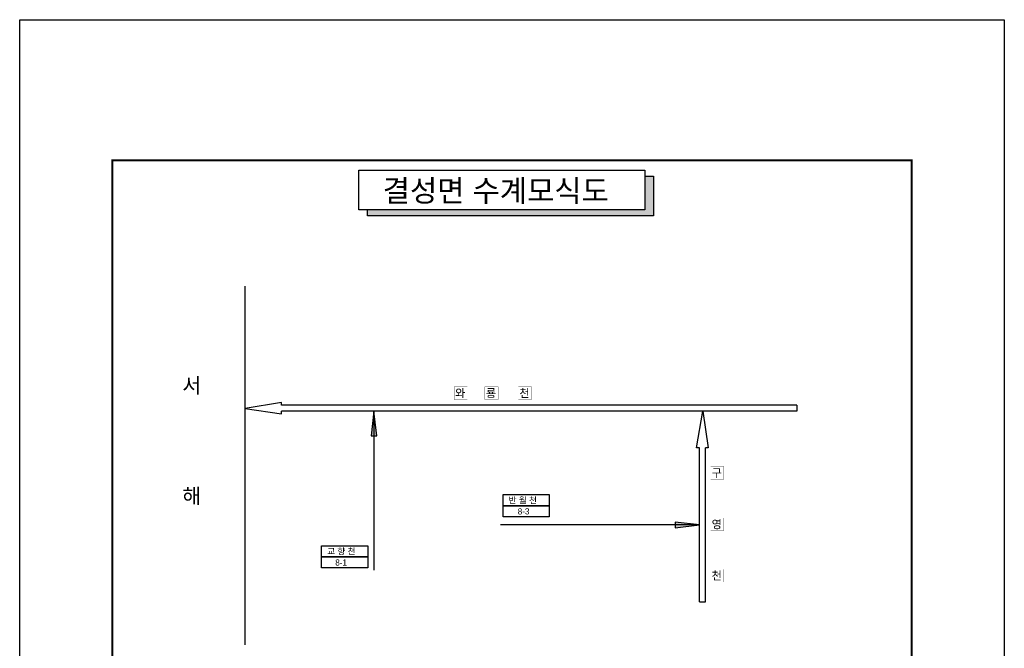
# Model space of a CAD drawing. Header units: millimetres. Extents: x 86260 to 374702, y -67927 to -24417.
# Tile 14 of 19: x 270865 to 295772, y -43671 to -27781. Entities that reach past the tile are written whole.
import ezdxf

# ---------------------------------------------------------------- set-up
doc = ezdxf.new("R2010")
doc.units = ezdxf.units.MM
doc.layers.get('DEFPOINTS').update_dxf_attribs({"color": 60})
for name, color, linetype in [('계획', 1, 'Continuous'), ('국가하천', 5, 'Continuous'), ('금회하천', 20, 'Continuous'), ('지방2급하천', 4, 'Continuous'), ('하천명', 7, 'Continuous')]:
    doc.layers.add(name, color=color, linetype=linetype)
doc.styles.add('한글', font='Dotum.ttf')

msp = doc.modelspace()

# ---------------------------------------------------------------- hatches: boundary and pattern name
at = {"layer": '계획'}
msp.add_hatch(color=0, dxfattribs=at).paths.add_polyline_path([(286896, -31737), (286675, -31737), (286675, -32586), (279661, -32586), (279661, -32739), (286896, -32739)])
at = {"layer": '금회하천'}
h = msp.add_hatch(color=256, dxfattribs=at)
h.paths.add_polyline_path([(279755, -38299), (279823, -38299), (279823, -37681)])
h.paths.add_polyline_path([(279823, -37681), (279823, -38299), (279900, -38299)])
h = msp.add_hatch(color=256, dxfattribs=at)
h.paths.add_polyline_path([(287442, -40484), (287442, -40552), (288060, -40552)])
h.paths.add_polyline_path([(288060, -40552), (287442, -40552), (287442, -40628)])

# ---------------------------------------------------------------- linework, layer by layer
for const_width in [50, 30]:
    msp.add_lwpolyline([(273205, -31333), (293432, -31333), (293432, -59976), (273205, -59976)], close=True, dxfattribs=dict(const_width=const_width))
for points in [[(283091, -39787), (284262, -39787), (284262, -40068), (283091, -40068)], [(283091, -40068), (284262, -40068), (284262, -40348), (283091, -40348)], [(278500, -41079), (279671, -41079), (279671, -41359), (278500, -41359)], [(278500, -41359), (279671, -41359), (279671, -41640), (278500, -41640)]]:
    msp.add_lwpolyline(points, close=True)
at = {"layer": 'DEFPOINTS', "color": 62}
msp.add_lwpolyline([(270865, -27781), (295772, -27781), (295772, -62317), (270865, -62317)], close=True, dxfattribs=at)
at = {"layer": '계획', "color": 0}
msp.add_lwpolyline([(279441, -31585), (286675, -31585), (286675, -32586), (279441, -32586)], close=True, dxfattribs=at)
msp.add_lwpolyline([(286675, -31737), (286896, -31737), (286896, -32739), (279661, -32739), (279661, -32586)], dxfattribs=at)
at = {"layer": '국가하천'}
msp.add_line((276568, -43585), (276568, -34517), dxfattribs=at)
at = {"layer": '금회하천'}
for points in [[(279823, -37681), (279755, -38299), (279900, -38299), (279823, -37681)], [(279823, -37681), (279823, -41694)], [(288060, -40552), (283025, -40552)], [(288060, -40552), (287442, -40484), (287442, -40628), (288060, -40552)]]:
    msp.add_lwpolyline(points, dxfattribs=at)
at = {"layer": '지방2급하천'}
for p, q in [((290528, -37526), (290528, -37681)), ((288060, -42499), (288215, -42499))]:
    msp.add_line(p, q, dxfattribs=at)
for points in [[(277491, -37526), (277491, -37454), (276568, -37608)], [(276568, -37608), (277491, -37748), (277491, -37681)], [(290528, -37526), (277491, -37526)], [(290528, -37681), (277491, -37681)], [(288060, -38604), (287988, -38604), (288142, -37681)], [(288142, -37681), (288282, -38604), (288215, -38604)], [(288060, -42499), (288060, -38604)], [(288215, -42499), (288215, -38604)]]:
    msp.add_lwpolyline(points, dxfattribs=at)
at = {"layer": '하천명', "const_width": 5.27}
for points in [[(281854, -37061), (282188, -37061), (282188, -37381), (281854, -37381)], [(282633, -37061), (282966, -37061), (282966, -37381), (282633, -37381)], [(283479, -37061), (283813, -37061), (283813, -37381), (283479, -37381)], [(288343, -39077), (288677, -39077), (288677, -39397), (288343, -39397)], [(288343, -40376), (288677, -40376), (288677, -40696), (288343, -40696)], [(288343, -41676), (288677, -41676), (288677, -41995), (288343, -41995)]]:
    msp.add_lwpolyline(points, close=True, dxfattribs=at)

# ---------------------------------------------------------------- texts
at = {"layer": '하천명', "color": 7, "style": '한글'}
msp.add_text('결성면 수계모식도', height=550, dxfattribs=at).set_placement((280048, -32378))
at = {"layer": '하천명', "style": '한글'}
for s, height, p in [('서', 380, (274978, -37217, 760)), ('와', 205, (281880, -37325, 410)), ('룡', 205, (282659, -37325, 410)), ('천', 205, (283505, -37325, 410)), ('구', 205, (288369, -39341, 410)), ('해', 380, (274978, -40012, 760)), ('반 월 천', 156, (283233, -40007, 312)), ('8-3', 156, (283464, -40288, 312)), ('영', 205, (288369, -40640, 410)), ('교 향 천', 156, (278643, -41299, 312)), ('8-1', 156, (278848, -41580, 312)), ('천', 205, (288369, -41939, 410))]:
    msp.add_text(s, height=height, dxfattribs=at).set_placement(p)

doc.saveas('drawing.dxf')
